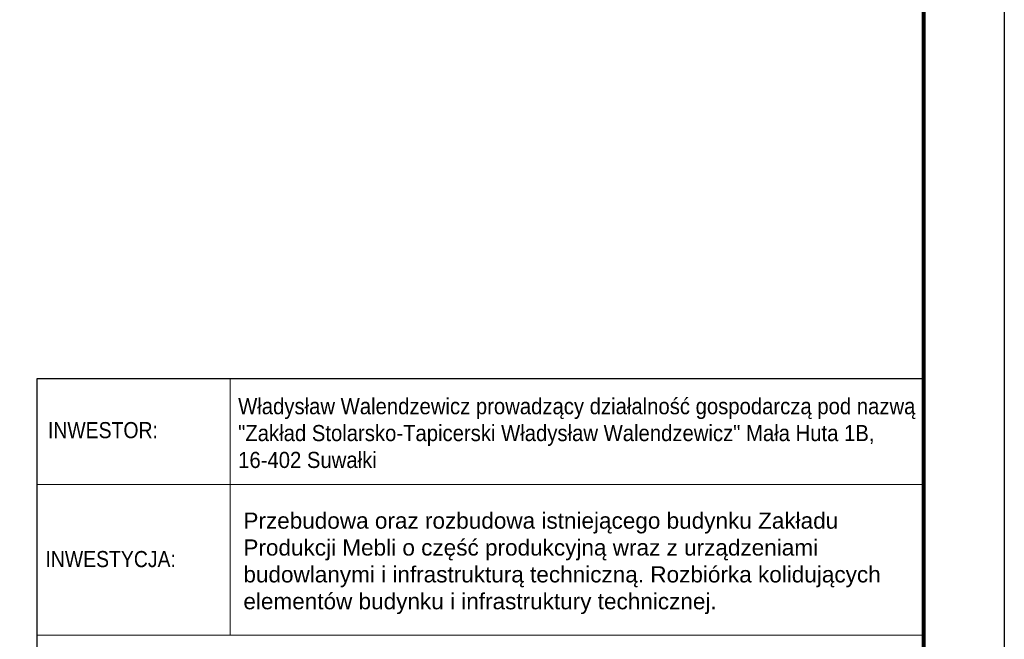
# Model space of a CAD drawing. Header units: millimetres. Extents: x -873 to -441, y 16945 to 17317.
# Tile 4 of 5: x -569 to -447, y 17038 to 17115. Entities that reach past the tile are written whole.
import ezdxf
from ezdxf.enums import TextEntityAlignment as Align

# ---------------------------------------------------------------- set-up
doc = ezdxf.new("R2010")
doc.units = ezdxf.units.MM
doc.header["$LTSCALE"] = 10
for name, color, linetype, lineweight in [('--- widok', 7, 'Continuous', 13), ('_RAMKA', 7, 'Continuous', 35), ('_Tabelka', 7, 'Continuous', 25), ('PS_DIM', 4, 'Continuous', 13)]:
    doc.layers.add(name, color=color, linetype=linetype, lineweight=lineweight)
doc.layers.add('_FORMATKA', color=8, linetype='Continuous', plot=False)
doc.styles.add('gil', font='txt', dxfattribs={"width": 0.9})

# ---------------------------------------------------------------- blocks, each defined once
blk = doc.blocks.new('tabela_rys')
at = {"layer": '_Tabelka', "color": 251, "lineweight": 15}
for p, q in [((45.62, 123.55), (45.62, 91.73)), ((21.62, 110.45), (131.62, 110.45)), ((21.62, 91.73), (131.62, 91.73)), ((21.62, 91.73), (131.62, 91.73)), ((21.62, 91.73), (131.62, 91.73))]:
    blk.add_line(p, q, dxfattribs=at)
at = {"layer": '_Tabelka', "color": 251, "lineweight": 30}
blk.add_lwpolyline([(131.62, 123.55), (21.62, 123.55), (21.62, 7.77), (131.62, 7.77)], close=True, dxfattribs=at)
at = {"layer": '--- widok', "ltscale": 0.5, "insert": (47.25, 106.96, 0.43), "char_height": 2, "width": 80.3878, "attachment_point": 1}
blk.add_mtext('{\\fArial|b0|i0|c238|p34;\\C0;Prze\\fArial|b0|i0|c0|p34;b\\fArial|b0|i0|c238|p34;u\\fArial|b0|i0|c0|p34;dowa o\\fArial|b0|i0|c238|p34;r\\fArial|b0|i0|c0|p34;a\\fArial|b0|i0|c238|p34;z\\fArial|b0|i0|c0|p34; \\fArial|b0|i0|c238|p34;r\\fArial|b0|i0|c0|p34;o\\fArial|b0|i0|c238|p34;z\\fArial|b0|i0|c0|p34;b\\fArial|b0|i0|c238|p34;u\\fArial|b0|i0|c0|p34;dowa \\fArial|b0|i0|c238|p34;ist\\fArial|b0|i0|c0|p34;n\\fArial|b0|i0|c238|p34;ieją\\fArial|b0|i0|c0|p34;c\\fArial|b0|i0|c238|p34;eg\\fArial|b0|i0|c0|p34;o b\\fArial|b0|i0|c238|p34;u\\fArial|b0|i0|c0|p34;d\\fArial|b0|i0|c238|p34;y\\fArial|b0|i0|c0|p34;n\\fArial|b0|i0|c238|p34;ku\\fArial|b0|i0|c0|p34; \\fArial|b0|i0|c238|p34;Z\\fArial|b0|i0|c0|p34;a\\fArial|b0|i0|c238|p34;kł\\fArial|b0|i0|c0|p34;ad\\fArial|b0|i0|c238|p34;u\\fArial|b0|i0|c0|p34; \\fArial|b0|i0|c238|p34;Pr\\fArial|b0|i0|c0|p34;od\\fArial|b0|i0|c238|p34;uk\\fArial|b0|i0|c0|p34;c\\fArial|b0|i0|c238|p34;ji\\fArial|b0|i0|c0|p34; \\fArial|b0|i0|c238|p34;Me\\fArial|b0|i0|c0|p34;b\\fArial|b0|i0|c238|p34;li\\fArial|b0|i0|c0|p34; o c\\fArial|b0|i0|c238|p34;zęść\\fArial|b0|i0|c0|p34; \\fArial|b0|i0|c238|p34;pr\\fArial|b0|i0|c0|p34;od\\fArial|b0|i0|c238|p34;uk\\fArial|b0|i0|c0|p34;c\\fArial|b0|i0|c238|p34;yj\\fArial|b0|i0|c0|p34;n\\fArial|b0|i0|c238|p34;ą\\fArial|b0|i0|c0|p34; w\\fArial|b0|i0|c238|p34;r\\fArial|b0|i0|c0|p34;a\\fArial|b0|i0|c238|p34;z\\fArial|b0|i0|c0|p34; \\fArial|b0|i0|c238|p34;z\\fArial|b0|i0|c0|p34; \\fArial|b0|i0|c238|p34;urzą\\fArial|b0|i0|c0|p34;d\\fArial|b0|i0|c238|p34;ze\\fArial|b0|i0|c0|p34;n\\fArial|b0|i0|c238|p34;i\\fArial|b0|i0|c0|p34;a\\fArial|b0|i0|c238|p34;mi\\fArial|b0|i0|c0|p34; b\\fArial|b0|i0|c238|p34;u\\fArial|b0|i0|c0|p34;dow\\fArial|b0|i0|c238|p34;l\\fArial|b0|i0|c0|p34;an\\fArial|b0|i0|c238|p34;ymi\\fArial|b0|i0|c0|p34; \\fArial|b0|i0|c238|p34;i\\fArial|b0|i0|c0|p34; \\fArial|b0|i0|c238|p34;i\\fArial|b0|i0|c0|p34;n\\fArial|b0|i0|c238|p34;fr\\fArial|b0|i0|c0|p34;a\\fArial|b0|i0|c238|p34;strukturą\\fArial|b0|i0|c0|p34; \\fArial|b0|i0|c238|p34;te\\fArial|b0|i0|c0|p34;c\\fArial|b0|i0|c238|p34;h\\fArial|b0|i0|c0|p34;n\\fArial|b0|i0|c238|p34;i\\fArial|b0|i0|c0|p34;c\\fArial|b0|i0|c238|p34;z\\fArial|b0|i0|c0|p34;n\\fArial|b0|i0|c238|p34;ą\\fArial|b0|i0|c0|p34;. \\fArial|b0|i0|c238|p34;R\\fArial|b0|i0|c0|p34;o\\fArial|b0|i0|c238|p34;z\\fArial|b0|i0|c0|p34;b\\fArial|b0|i0|c238|p34;iórk\\fArial|b0|i0|c0|p34;a \\fArial|b0|i0|c238|p34;k\\fArial|b0|i0|c0|p34;o\\fArial|b0|i0|c238|p34;li\\fArial|b0|i0|c0|p34;d\\fArial|b0|i0|c238|p34;ują\\fArial|b0|i0|c0|p34;c\\fArial|b0|i0|c238|p34;y\\fArial|b0|i0|c0|p34;c\\fArial|b0|i0|c238|p34;h\\fArial|b0|i0|c0|p34; \\fArial|b0|i0|c238|p34;eleme\\fArial|b0|i0|c0|p34;n\\fArial|b0|i0|c238|p34;tó\\fArial|b0|i0|c0|p34;w b\\fArial|b0|i0|c238|p34;u\\fArial|b0|i0|c0|p34;d\\fArial|b0|i0|c238|p34;y\\fArial|b0|i0|c0|p34;n\\fArial|b0|i0|c238|p34;ku\\fArial|b0|i0|c0|p34; \\fArial|b0|i0|c238|p34;i\\fArial|b0|i0|c0|p34; \\fArial|b0|i0|c238|p34;i\\fArial|b0|i0|c0|p34;n\\fArial|b0|i0|c238|p34;fr\\fArial|b0|i0|c0|p34;a\\fArial|b0|i0|c238|p34;struktury\\fArial|b0|i0|c0|p34; \\fArial|b0|i0|c238|p34;te\\fArial|b0|i0|c0|p34;c\\fArial|b0|i0|c238|p34;h\\fArial|b0|i0|c0|p34;n\\fArial|b0|i0|c238|p34;i\\fArial|b0|i0|c0|p34;c\\fArial|b0|i0|c238|p34;z\\fArial|b0|i0|c0|p34;n\\fArial|b0|i0|c238|p34;ej\\fArial|b0|i0|c0|p34;.}', dxfattribs=at)
at = {"layer": '_Tabelka', "color": 12, "style": 'gil', "width": 0.9}
for s, p in [('INWESTOR:', (29.83, 117.19)), ('INWESTYCJA:', (30.79, 101.19))]:
    blk.add_text(s, height=2, dxfattribs=at).set_placement(p, align=Align.MIDDLE)
at = {"layer": '_Tabelka', "color": 7, "insert": (46.6, 116.81), "char_height": 2, "attachment_point": 4, "style": 'gil'}
blk.add_mtext_dynamic_manual_height_columns('{\\fArial|b0|i0|c0|p34;\\C256;W\\fArial|b0|i0|c238|p34;ł\\fArial|b0|i0|c0|p34;ad\\fArial|b0|i0|c238|p34;ysł\\fArial|b0|i0|c0|p34;aw Wa\\fArial|b0|i0|c238|p34;le\\fArial|b0|i0|c0|p34;nd\\fArial|b0|i0|c238|p34;ze\\fArial|b0|i0|c0|p34;w\\fArial|b0|i0|c238|p34;i\\fArial|b0|i0|c0|p34;c\\fArial|b0|i0|c238|p34;z\\fArial|b0|i0|c0|p34;\\~\\fArial|b0|i0|c238|p34;pr\\fArial|b0|i0|c0|p34;owad\\fArial|b0|i0|c238|p34;zą\\fArial|b0|i0|c0|p34;c\\fArial|b0|i0|c238|p34;y\\fArial|b0|i0|c0|p34; d\\fArial|b0|i0|c238|p34;zi\\fArial|b0|i0|c0|p34;a\\fArial|b0|i0|c238|p34;ł\\fArial|b0|i0|c0|p34;a\\fArial|b0|i0|c238|p34;l\\fArial|b0|i0|c0|p34;no\\fArial|b0|i0|c238|p34;ść\\fArial|b0|i0|c0|p34; \\fArial|b0|i0|c238|p34;g\\fArial|b0|i0|c0|p34;o\\fArial|b0|i0|c238|p34;sp\\fArial|b0|i0|c0|p34;oda\\fArial|b0|i0|c238|p34;r\\fArial|b0|i0|c0|p34;c\\fArial|b0|i0|c238|p34;zą\\fArial|b0|i0|c0|p34; \\fArial|b0|i0|c238|p34;p\\fArial|b0|i0|c0|p34;od na\\fArial|b0|i0|c238|p34;z\\fArial|b0|i0|c0|p34;w\\fArial|b0|i0|c238|p34;ą\\fArial|b0|i0|c0|p34; \\fArial|b0|i0|c238|p34;"Z\\fArial|b0|i0|c0|p34;a\\fArial|b0|i0|c238|p34;kł\\fArial|b0|i0|c0|p34;ad \\fArial|b0|i0|c238|p34;St\\fArial|b0|i0|c0|p34;o\\fArial|b0|i0|c238|p34;l\\fArial|b0|i0|c0|p34;a\\fArial|b0|i0|c238|p34;rsk\\fArial|b0|i0|c0|p34;o-\\fArial|b0|i0|c238|p34;T\\fArial|b0|i0|c0|p34;a\\fArial|b0|i0|c238|p34;pi\\fArial|b0|i0|c0|p34;c\\fArial|b0|i0|c238|p34;erski\\fArial|b0|i0|c0|p34; W\\fArial|b0|i0|c238|p34;ł\\fArial|b0|i0|c0|p34;ad\\fArial|b0|i0|c238|p34;ysł\\fArial|b0|i0|c0|p34;aw Wa\\fArial|b0|i0|c238|p34;le\\fArial|b0|i0|c0|p34;nd\\fArial|b0|i0|c238|p34;ze\\fArial|b0|i0|c0|p34;w\\fArial|b0|i0|c238|p34;i\\fArial|b0|i0|c0|p34;c\\fArial|b0|i0|c238|p34;z"\\fArial|b0|i0|c0|p34; \\fArial|b0|i0|c238|p34;M\\fArial|b0|i0|c0|p34;a\\fArial|b0|i0|c238|p34;ł\\fArial|b0|i0|c0|p34;a \\fArial|b0|i0|c238|p34;Hut\\fArial|b0|i0|c0|p34;a \\fArial|b0|i0|c238|p34;1\\fArial|b0|i0|c0|p34;B\\fArial|b0|i0|c238|p34;, \\P16-402 Suwałki}', width=87.5522, gutter_width=12.5, heights=[51.49], dxfattribs=at)
at = {"layer": '_Tabelka', "color": 7, "style": 'gil', "width": 0.9}
for p in [(47.79, 34.83), (47.79, 30.29), (47.79, 26.06)]:
    blk.add_attdef('NAZWA_RYS:', text='', height=2.5, dxfattribs=at).set_placement(p, align=Align.MIDDLE_LEFT)
blk.add_attdef('FORMAT', text='', height=2.5, dxfattribs=at).set_placement((33.12, 15.91), align=Align.MIDDLE)
at = {"layer": '_Tabelka', "color": 7, "style": 'gil', "width": 0.9, "flags": 8}
for tag, p in [('DATA', (61.11, 15.91)), ('SKALA', (87.85, 15.91)), ('NR_RYSUNKU', (117.18, 15.91))]:
    blk.add_attdef(tag, text='', height=2.5, dxfattribs=at).set_placement(p, align=Align.MIDDLE)
blk = doc.blocks.new('*U14')
at = {"layer": '_FORMATKA', "lineweight": -3}
blk.add_lwpolyline([(-420, 0), (0, 0), (0, 297), (-420, 297)], close=True, dxfattribs=at)
at = {"layer": '_RAMKA', "lineweight": -3, "const_width": 0.5}
blk.add_lwpolyline([(-390, 10), (-10, 10), (-10, 287), (-390, 287)], close=True, dxfattribs=at)

msp = doc.modelspace()

# ---------------------------------------------------------------- block references
at = {"layer": 'PS_DIM'}
msp.add_blockref('*U14', (-447.02, 16944.51), dxfattribs=at)
at = {"layer": 'PS_DIM', "color": 7}
msp.add_blockref('tabela_rys', (-588.64, 16946.74), dxfattribs=at)

doc.saveas('drawing.dxf')
